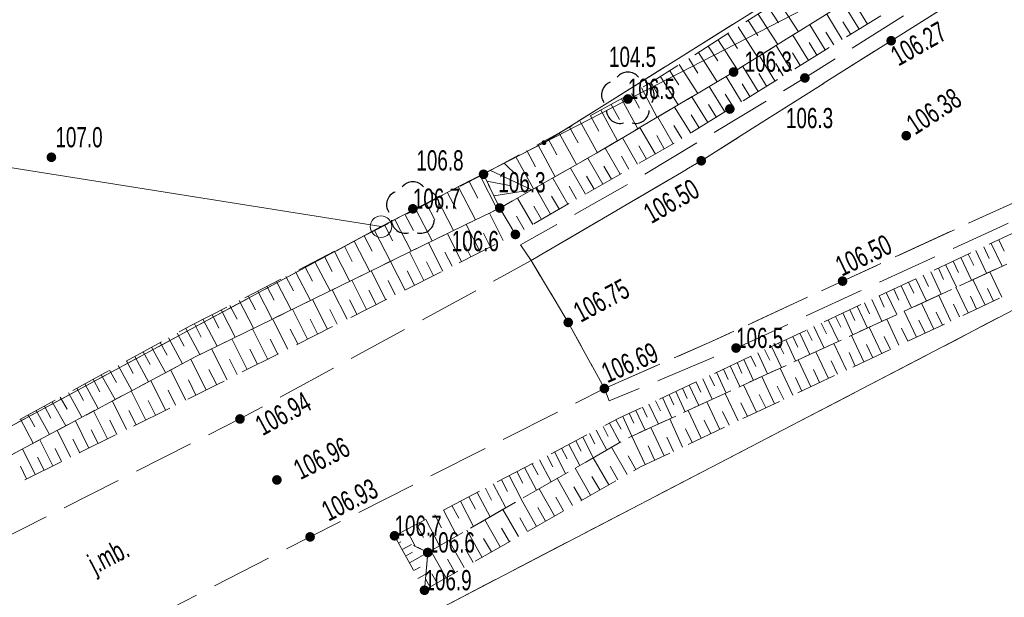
# Model space of a CAD drawing. Header units: inches. Extents: x 6497603 to 6502483, y 5925790 to 5934357.
# Tile 93 of 256: x 6500966 to 6501002, y 5926060 to 5926081. Entities that reach past the tile are written whole.
import ezdxf

# ---------------------------------------------------------------- set-up
doc = ezdxf.new("R2010")
doc.units = ezdxf.units.IN
doc.header["$MEASUREMENT"] = 0
for name, pattern in [('1.5_0.75', [2.25, 1.5, -0.75]), ('2.25_0.75', [3, 2.25, -0.75]), ('219-1000', [0, 0]), ('egkk-1000', [3, 2.25, -0.75]), ('egug-1000', [1.5, 0.75, -0.75])]:
    doc.linetypes.add(name, pattern=pattern)
for name, color, linetype in [('000 Inne (niezydentyfikowane)', 7, 'Continuous'), ('202-punkt graniczny', 7, 'Continuous'), ('203-punkt graniczny', 7, 'Continuous'), ('217-kontur klasyfikacyjny', 7, 'Continuous'), ('218-kontur użytku gruntowego', 7, 'Continuous'), ('219-działka ewidencyjna', 7, 'Continuous'), ('drzewo liściaste', 7, 'Continuous'), ('jezdnia', 7, 'Continuous'), ('jezdnia-Atr17', 7, 'Continuous'), ('obszar utwardzony', 7, 'Continuous'), ('pikieta naturalna', 7, 'Continuous'), ('pikieta naturalna-Atr2', 7, 'Continuous'), ('pikieta sztuczna', 7, 'Continuous'), ('pikieta sztuczna-Atr2', 7, 'Continuous'), ('skarpa nieumocniona', 7, 'Continuous')]:
    doc.layers.add(name, color=color, linetype=linetype)
doc.styles.get("Standard").update_dxf_attribs({"font": 'arial.ttf'})

# ---------------------------------------------------------------- blocks, each defined once
blk = doc.blocks.new('202')
at = {"color": 0, "linetype": 'Continuous', "lineweight": 0}
blk.add_circle((0, 0), 0.4, dxfattribs=at)
blk = doc.blocks.new('203')
at = {"linetype": 'Continuous', "lineweight": 0}
h = blk.add_hatch(color=0, dxfattribs=at)
edge = h.paths.add_edge_path()
edge.add_arc((0, 0), 0.09, 0, 360)
blk = doc.blocks.new('PW01')
at = {"linetype": 'Continuous', "lineweight": 13}
h = blk.add_hatch(color=0, dxfattribs=at)
edge = h.paths.add_edge_path()
edge.add_arc((0, 0), 0.18, 0, 360)
blk = doc.blocks.new('OP021')
at = {"linetype": 'Continuous', "lineweight": 13}
h = blk.add_hatch(color=0, dxfattribs=at)
edge = h.paths.add_edge_path()
edge.add_arc((0, 0), 0.1, 0, 360)
at = {"color": 0, "linetype": 'Continuous', "lineweight": -3}
for centre, start, end in [((0, 0.5), 38.316, 141.684), ((-0.476, 0.154), 110.388, 213.756), ((0.476, 0.154), 326.244, 69.612), ((-0.294, -0.404), 182.272, 285.64), ((0.294, -0.404), 254.36, 357.728), ((0.294, -0.404), 254.36, 357.728)]:
    blk.add_arc(centre, 0.5, start, end, dxfattribs=at)

msp = doc.modelspace()

# ---------------------------------------------------------------- linework, layer by layer
at = {"layer": '000 Inne (niezydentyfikowane)', "color": 7, "linetype": 'Continuous', "lineweight": 18, "flags": 128}
for points in [[(6500993.68, 5926082.16), (6500994.41, 5926081.02)], [(6500996.66, 5926081.12), (6500996.08, 5926082.06)], [(6500992.92, 5926081.68), (6500993.65, 5926080.55)], [(6500993.3, 5926081.92), (6500993.67, 5926081.35)], [(6500996.04, 5926080.73), (6500995.46, 5926081.67)], [(6500996.97, 5926081.31), (6500996.68, 5926081.78)], [(6500992.55, 5926081.44), (6500992.91, 5926080.88)], [(6500995.41, 5926080.35), (6500994.83, 5926081.28)], [(6500996.35, 5926080.92), (6500996.06, 5926081.39)], [(6500991.8, 5926080.96), (6500992.16, 5926080.4)], [(6500992.18, 5926081.2), (6500992.89, 5926080.08)], [(6500994.79, 5926079.96), (6500994.21, 5926080.9)], [(6500995.72, 5926080.54), (6500995.43, 5926081.01)], [(6500991.43, 5926080.73), (6500992.15, 5926079.61)], [(6500994.16, 5926079.58), (6500993.59, 5926080.51)], [(6500995.1, 5926080.15), (6500994.81, 5926080.62)], [(6500990.71, 5926080.26), (6500991.4, 5926079.17)], [(6500991.07, 5926080.49), (6500991.42, 5926079.94)], [(6500994.48, 5926079.77), (6500994.19, 5926080.24)], [(6500989.99, 5926079.81), (6500990.68, 5926078.74)], [(6500990.35, 5926080.03), (6500990.69, 5926079.49)], [(6500993.54, 5926079.2), (6500992.97, 5926080.13)], [(6500993.85, 5926079.39), (6500993.57, 5926079.85)], [(6500989.64, 5926079.58), (6500989.98, 5926079.05)], [(6500992.92, 5926078.81), (6500992.35, 5926079.74)], [(6500993.23, 5926079), (6500992.95, 5926079.47)], [(6500988.95, 5926079.14), (6500989.25, 5926078.6)], [(6500989.3, 5926079.36), (6500989.96, 5926078.32)], [(6500992.3, 5926078.43), (6500991.73, 5926079.36)], [(6500992.61, 5926078.62), (6500992.33, 5926079.09)], [(6500988.22, 5926078.74), (6500988.52, 5926078.19)], [(6500988.59, 5926078.94), (6500989.18, 5926077.85)], [(6500991.68, 5926078.05), (6500991.1, 5926078.99)], [(6500991.99, 5926078.24), (6500991.7, 5926078.71)], [(6500987.47, 5926078.33), (6500987.78, 5926077.77)], [(6500987.85, 5926078.54), (6500988.46, 5926077.42)], [(6500991.05, 5926077.66), (6500990.46, 5926078.61)], [(6500991.37, 5926077.85), (6500991.08, 5926078.33)], [(6500987.09, 5926078.12), (6500987.71, 5926076.98)], [(6500990.42, 5926077.27), (6500989.82, 5926078.23)], [(6500986.32, 5926077.7), (6500986.96, 5926076.54)], [(6500986.71, 5926077.91), (6500987.02, 5926077.34)], [(6500989.77, 5926076.87), (6500989.2, 5926077.86)], [(6500990.73, 5926077.46), (6500990.44, 5926077.94)], [(6500985.54, 5926077.27), (6500986.18, 5926076.1)], [(6500985.93, 5926077.49), (6500986.25, 5926076.9)], [(6500989.11, 5926076.49), (6500988.54, 5926077.48)], [(6500990.09, 5926077.07), (6500989.79, 5926077.55)], [(6500985.14, 5926077.05), (6500985.46, 5926076.46)], [(6500988.45, 5926076.12), (6500987.89, 5926077.09)], [(6500989.44, 5926076.68), (6500989.16, 5926077.18)], [(6500984.34, 5926076.62), (6500984.67, 5926076.02)], [(6500984.75, 5926076.84), (6500985.39, 5926075.65)], [(6500987.8, 5926075.74), (6500987.25, 5926076.71)], [(6500988.78, 5926076.3), (6500988.5, 5926076.79)], [(6500983.5, 5926076.15), (6500984.01, 5926075.66)], [(6500983.94, 5926076.39), (6500984.59, 5926075.2)], [(6500987.16, 5926075.37), (6500986.61, 5926076.34)], [(6500988.13, 5926075.93), (6500987.85, 5926076.41)], [(6500983, 5926075.88), (6500984.53, 5926075.16)], [(6500986.52, 5926075), (6500985.96, 5926075.97)], [(6500987.48, 5926075.56), (6500987.2, 5926076.04)], [(6500982.21, 5926075.47), (6500982.53, 5926074.86)], [(6500982.62, 5926075.68), (6500983.25, 5926074.45)], [(6500982.86, 5926075.49), (6500983.7, 5926075.33)], [(6500985.87, 5926074.63), (6500985.31, 5926075.6)], [(6500986.84, 5926075.19), (6500986.56, 5926075.67)], [(6500981.41, 5926075.05), (6500981.72, 5926074.45)], [(6500981.81, 5926075.26), (6500982.44, 5926074.05)], [(6500983.12, 5926074.94), (6500984.53, 5926075.16)], [(6500985.22, 5926074.26), (6500984.66, 5926075.24)], [(6500986.19, 5926074.82), (6500985.91, 5926075.3)], [(6500981.01, 5926074.85), (6500981.63, 5926073.65)], [(6500984.57, 5926073.88), (6500984, 5926074.86)], [(6500985.55, 5926074.44), (6500985.26, 5926074.93)], [(6500980.23, 5926074.44), (6500980.84, 5926073.27)], [(6500980.62, 5926074.64), (6500980.93, 5926074.05)], [(6500983.47, 5926073.29), (6500982.96, 5926074.3)], [(6500984.89, 5926074.07), (6500984.61, 5926074.56)], [(6500979.46, 5926074.04), (6500980.06, 5926072.89)], [(6500979.84, 5926074.24), (6500980.14, 5926073.66)], [(6500984.24, 5926073.69), (6500983.96, 5926074.19)], [(6500978.7, 5926073.65), (6500979.29, 5926072.51)], [(6500979.08, 5926073.85), (6500979.37, 5926073.27)], [(6500982.62, 5926072.86), (6500982.1, 5926073.88)], [(6500977.95, 5926073.26), (6500978.53, 5926072.14)], [(6500978.32, 5926073.46), (6500978.61, 5926072.89)], [(6500981.92, 5926072.5), (6500981.4, 5926073.54)], [(6500983, 5926073.04), (6500982.74, 5926073.56)], [(6501001.84, 5926073.31), (6501002.04, 5926072.89)], [(6500977.21, 5926072.88), (6500977.78, 5926071.77)], [(6500977.58, 5926073.07), (6500977.87, 5926072.51)], [(6500980.53, 5926071.8), (6500980, 5926072.86)], [(6500981.23, 5926072.15), (6500980.7, 5926073.2)], [(6500981.58, 5926072.33), (6500981.31, 5926072.85)], [(6500982.27, 5926072.68), (6500982.01, 5926073.2)], [(6501000.99, 5926072.92), (6501001.39, 5926072.07)], [(6501001.28, 5926073.05), (6501001.48, 5926072.62)], [(6501001.56, 5926073.18), (6501001.96, 5926072.33)], [(6500976.48, 5926072.5), (6500977.05, 5926071.42)], [(6500976.84, 5926072.69), (6500977.13, 5926072.14)], [(6500979.83, 5926071.45), (6500979.29, 5926072.51)], [(6500980.88, 5926071.98), (6500980.62, 5926072.5)], [(6501000.15, 5926072.52), (6501000.35, 5926072.1)], [(6501000.43, 5926072.65), (6501000.83, 5926071.81)], [(6501000.71, 5926072.78), (6501000.91, 5926072.36)], [(6500975.77, 5926072.13), (6500976.32, 5926071.06)], [(6500976.12, 5926072.32), (6500976.4, 5926071.78)], [(6500979.12, 5926071.09), (6500978.58, 5926072.16)], [(6500980.18, 5926071.63), (6500979.91, 5926072.16)], [(6500999.32, 5926072.13), (6500999.71, 5926071.3)], [(6500999.6, 5926072.26), (6500999.79, 5926071.84)], [(6500999.87, 5926072.39), (6501000.27, 5926071.55)], [(6501001.95, 5926071.19), (6501001.51, 5926072.12)], [(6500975.06, 5926071.77), (6500975.61, 5926070.71)], [(6500975.41, 5926071.95), (6500975.69, 5926071.42)], [(6500978.4, 5926070.73), (6500977.86, 5926071.81)], [(6500979.47, 5926071.27), (6500979.2, 5926071.8)], [(6500998.77, 5926071.87), (6500999.16, 5926071.04)], [(6500999.04, 5926072), (6500999.24, 5926071.58)], [(6501001.33, 5926070.89), (6501000.88, 5926071.84)], [(6500974.37, 5926071.41), (6500974.9, 5926070.37)], [(6500974.71, 5926071.59), (6500974.98, 5926071.07)], [(6500977.68, 5926070.37), (6500977.13, 5926071.46)], [(6500978.76, 5926070.91), (6500978.49, 5926071.45)], [(6500997.95, 5926071.48), (6500998.14, 5926071.07)], [(6500998.22, 5926071.61), (6500998.61, 5926070.79)], [(6500998.49, 5926071.74), (6500998.69, 5926071.33)], [(6501000.7, 5926070.6), (6501000.25, 5926071.55)], [(6501001.64, 5926071.04), (6501001.42, 5926071.51)], [(6500973.68, 5926071.06), (6500974.21, 5926070.03)], [(6500974.02, 5926071.23), (6500974.29, 5926070.72)], [(6500976.95, 5926070), (6500976.4, 5926071.1)], [(6500978.04, 5926070.55), (6500977.77, 5926071.09)], [(6500997.13, 5926071.1), (6500997.51, 5926070.29)], [(6500997.4, 5926071.23), (6500997.59, 5926070.82)], [(6500997.67, 5926071.36), (6500998.06, 5926070.54)], [(6501000.06, 5926070.3), (6500999.62, 5926071.25)], [(6501001.01, 5926070.74), (6501000.79, 5926071.22)], [(6500973.01, 5926070.71), (6500973.53, 5926069.7)], [(6500973.34, 5926070.88), (6500973.61, 5926070.37)], [(6500976.22, 5926069.63), (6500975.66, 5926070.74)], [(6500977.32, 5926070.18), (6500977.04, 5926070.73)], [(6500996.32, 5926070.72), (6500996.51, 5926070.32)], [(6500996.59, 5926070.85), (6500996.97, 5926070.04)], [(6500996.86, 5926070.97), (6500997.05, 5926070.57)], [(6500998.79, 5926069.7), (6500998.33, 5926070.67)], [(6500999.43, 5926070), (6500998.98, 5926070.96)], [(6501000.38, 5926070.45), (6501000.16, 5926070.92)], [(6500972.34, 5926070.37), (6500972.86, 5926069.37)], [(6500972.68, 5926070.54), (6500972.93, 5926070.04)], [(6500975.48, 5926069.26), (6500974.92, 5926070.38)], [(6500976.59, 5926069.82), (6500976.31, 5926070.37)], [(6500995.52, 5926070.35), (6500995.9, 5926069.55)], [(6500995.79, 5926070.47), (6500995.98, 5926070.07)], [(6500996.06, 5926070.6), (6500996.43, 5926069.79)], [(6500998.14, 5926069.4), (6500997.69, 5926070.37)], [(6500999.11, 5926069.85), (6500998.88, 5926070.33)], [(6500999.75, 5926070.15), (6500999.52, 5926070.63)], [(6500971.7, 5926070.02), (6500972.22, 5926069.06)], [(6500972.02, 5926070.2), (6500972.27, 5926069.7)], [(6500974.74, 5926068.88), (6500974.17, 5926070.01)], [(6500975.85, 5926069.45), (6500975.57, 5926070)], [(6500994.73, 5926069.97), (6500994.92, 5926069.58)], [(6500994.99, 5926070.1), (6500995.37, 5926069.3)], [(6500995.26, 5926070.22), (6500995.45, 5926069.82)], [(6500997.5, 5926069.09), (6500997.04, 5926070.07)], [(6500998.47, 5926069.55), (6500998.24, 5926070.03)], [(6500971.06, 5926069.68), (6500971.58, 5926068.72)], [(6500971.38, 5926069.85), (6500971.64, 5926069.37)], [(6500973.98, 5926068.51), (6500973.41, 5926069.64)], [(6500975.11, 5926069.07), (6500974.83, 5926069.63)], [(6500993.94, 5926069.6), (6500994.31, 5926068.82)], [(6500994.21, 5926069.73), (6500994.39, 5926069.33)], [(6500994.47, 5926069.85), (6500994.84, 5926069.06)], [(6500996.84, 5926068.79), (6500996.38, 5926069.77)], [(6500997.82, 5926069.25), (6500997.59, 5926069.73)], [(6500970.43, 5926069.33), (6500970.95, 5926068.39)], [(6500970.75, 5926069.5), (6500971.01, 5926069.03)], [(6500973.23, 5926068.12), (6500972.65, 5926069.27)], [(6500974.36, 5926068.7), (6500974.08, 5926069.26)], [(6500993.16, 5926069.24), (6500993.35, 5926068.85)], [(6500993.42, 5926069.36), (6500993.79, 5926068.58)], [(6500993.68, 5926069.48), (6500993.87, 5926069.09)], [(6500996.19, 5926068.48), (6500995.73, 5926069.47)], [(6500997.17, 5926068.94), (6500996.94, 5926069.43)], [(6500969.81, 5926068.99), (6500970.32, 5926068.05)], [(6500970.12, 5926069.16), (6500970.38, 5926068.69)], [(6500972.46, 5926067.74), (6500971.89, 5926068.89)], [(6500973.61, 5926068.32), (6500973.32, 5926068.89)], [(6500992.39, 5926068.88), (6500992.75, 5926068.1)], [(6500992.65, 5926069), (6500992.83, 5926068.61)], [(6500992.91, 5926069.12), (6500993.27, 5926068.34)], [(6500994.87, 5926067.86), (6500994.4, 5926068.86)], [(6500995.53, 5926068.17), (6500995.06, 5926069.16)], [(6500996.52, 5926068.63), (6500996.29, 5926069.13)], [(6500968.88, 5926068.48), (6500969.13, 5926068.02)], [(6500969.19, 5926068.65), (6500969.7, 5926067.72)], [(6500969.5, 5926068.82), (6500969.75, 5926068.35)], [(6500971.7, 5926067.37), (6500971.14, 5926068.49)], [(6500972.85, 5926067.93), (6500972.56, 5926068.51)], [(6500991.63, 5926068.52), (6500991.81, 5926068.13)], [(6500991.88, 5926068.64), (6500992.24, 5926067.87)], [(6500992.14, 5926068.76), (6500992.32, 5926068.37)], [(6500994.2, 5926067.55), (6500993.73, 5926068.55)], [(6500995.2, 5926068.02), (6500994.97, 5926068.51)], [(6500995.86, 5926068.33), (6500995.63, 5926068.82)], [(6500968.27, 5926068.14), (6500968.52, 5926067.68)], [(6500968.57, 5926068.31), (6500969.08, 5926067.39)], [(6500970.95, 5926067), (6500970.41, 5926068.1)], [(6500972.08, 5926067.55), (6500971.8, 5926068.12)], [(6500990.87, 5926068.16), (6500991.22, 5926067.4)], [(6500991.12, 5926068.28), (6500991.3, 5926067.9)], [(6500991.37, 5926068.4), (6500991.73, 5926067.63)], [(6500993.53, 5926067.23), (6500993.06, 5926068.24)], [(6500994.54, 5926067.7), (6500994.3, 5926068.21)], [(6500967.66, 5926067.81), (6500967.91, 5926067.35)], [(6500967.96, 5926067.97), (6500968.46, 5926067.06)], [(6500971.32, 5926067.18), (6500971.05, 5926067.74)], [(6500990.11, 5926067.81), (6500990.29, 5926067.43)], [(6500990.36, 5926067.92), (6500990.72, 5926067.17)], [(6500990.62, 5926068.04), (6500990.79, 5926067.66)], [(6500992.86, 5926066.92), (6500992.38, 5926067.93)], [(6500993.87, 5926067.39), (6500993.63, 5926067.89)], [(6500967.05, 5926067.48), (6500967.3, 5926067.03)], [(6500967.36, 5926067.64), (6500967.85, 5926066.74)], [(6500970.22, 5926066.63), (6500969.68, 5926067.71)], [(6500989.37, 5926067.46), (6500989.72, 5926066.71)], [(6500989.62, 5926067.57), (6500989.79, 5926067.2)], [(6500989.87, 5926067.69), (6500990.22, 5926066.94)], [(6500992.18, 5926066.6), (6500991.7, 5926067.62)], [(6500993.2, 5926067.08), (6500992.96, 5926067.58)], [(6500966.46, 5926067.15), (6500966.7, 5926066.7)], [(6500966.75, 5926067.31), (6500967.25, 5926066.41)], [(6500969.5, 5926066.28), (6500968.98, 5926067.33)], [(6500970.58, 5926066.81), (6500970.31, 5926067.36)], [(6500988.63, 5926067.11), (6500988.8, 5926066.74)], [(6500988.87, 5926067.22), (6500989.22, 5926066.48)], [(6500989.12, 5926067.34), (6500989.3, 5926066.97)], [(6500991.5, 5926066.28), (6500991.02, 5926067.31)], [(6500992.52, 5926066.76), (6500992.28, 5926067.27)], [(6500965.57, 5926066.66), (6500966.05, 5926065.77)], [(6500965.86, 5926066.82), (6500966.11, 5926066.38)], [(6500966.16, 5926066.99), (6500966.65, 5926066.09)], [(6500968.8, 5926065.93), (6500968.28, 5926066.97)], [(6500969.86, 5926066.45), (6500969.59, 5926066.99)], [(6500987.65, 5926066.64), (6500987.84, 5926066.29)], [(6500987.9, 5926066.76), (6500988.24, 5926066.03)], [(6500988.14, 5926066.88), (6500988.31, 5926066.51)], [(6500988.38, 5926066.99), (6500988.73, 5926066.26)], [(6500990.12, 5926065.63), (6500989.64, 5926066.67)], [(6500990.81, 5926065.96), (6500990.33, 5926066.99)], [(6500991.84, 5926066.44), (6500991.6, 5926066.95)], [(6500968.11, 5926065.59), (6500967.61, 5926066.6)], [(6500968.45, 5926065.76), (6500968.2, 5926066.27)], [(6500969.15, 5926066.1), (6500968.89, 5926066.63)], [(6500987.17, 5926066.39), (6500987.36, 5926066.02)], [(6500987.41, 5926066.52), (6500987.79, 5926065.8)], [(6500989.43, 5926065.31), (6500988.94, 5926066.35)], [(6500990.47, 5926065.8), (6500990.23, 5926066.31)], [(6500991.16, 5926066.12), (6500990.92, 5926066.63)], [(6500967.43, 5926065.25), (6500966.94, 5926066.25)], [(6500967.77, 5926065.42), (6500967.52, 5926065.92)], [(6500986.42, 5926066), (6500986.81, 5926065.24)], [(6500986.67, 5926066.13), (6500986.87, 5926065.75)], [(6500986.92, 5926066.26), (6500987.31, 5926065.52)], [(6500988.73, 5926064.98), (6500988.24, 5926066.03)], [(6500989.78, 5926065.47), (6500989.53, 5926065.99)], [(6500966.12, 5926064.61), (6500965.65, 5926065.56)], [(6500966.77, 5926064.93), (6500966.29, 5926065.9)], [(6500967.1, 5926065.09), (6500966.86, 5926065.58)], [(6500985.63, 5926065.59), (6500985.84, 5926065.19)], [(6500985.9, 5926065.72), (6500986.31, 5926064.95)], [(6500986.16, 5926065.86), (6500986.36, 5926065.48)], [(6500988.06, 5926064.61), (6500987.48, 5926065.62)], [(6500989.08, 5926065.15), (6500988.84, 5926065.67)], [(6500966.45, 5926064.77), (6500966.21, 5926065.25)], [(6500985.1, 5926065.3), (6500985.31, 5926064.9)], [(6500985.37, 5926065.45), (6500985.78, 5926064.65)], [(6500987.39, 5926064.23), (6500986.81, 5926065.23)], [(6500988.39, 5926064.8), (6500988.1, 5926065.31)], [(6500965.8, 5926064.45), (6500965.57, 5926064.92)], [(6500984.26, 5926064.87), (6500984.7, 5926064.03)], [(6500984.54, 5926065.01), (6500984.76, 5926064.6)], [(6500984.82, 5926065.16), (6500985.25, 5926064.34)], [(6500986.71, 5926063.84), (6500986.14, 5926064.85)], [(6500987.72, 5926064.42), (6500987.43, 5926064.92)], [(6500983.69, 5926064.57), (6500984.14, 5926063.71)], [(6500983.98, 5926064.72), (6500984.2, 5926064.29)], [(6500986.04, 5926063.46), (6500985.47, 5926064.47)], [(6500987.05, 5926064.04), (6500986.76, 5926064.54)], [(6500982.81, 5926064.1), (6500983.04, 5926063.66)], [(6500983.1, 5926064.26), (6500983.57, 5926063.38)], [(6500983.4, 5926064.41), (6500983.63, 5926063.98)], [(6500985.37, 5926063.08), (6500984.8, 5926064.08)], [(6500986.38, 5926063.65), (6500986.09, 5926064.15)], [(6500982.2, 5926063.78), (6500982.44, 5926063.33)], [(6500982.5, 5926063.94), (6500982.98, 5926063.04)], [(6500985.71, 5926063.27), (6500985.42, 5926063.77)], [(6500981.57, 5926063.46), (6500981.82, 5926062.99)], [(6500981.89, 5926063.62), (6500982.37, 5926062.69)], [(6500984.7, 5926062.69), (6500984.13, 5926063.7)], [(6500985.04, 5926062.88), (6500984.75, 5926063.39)], [(6500980.93, 5926063.12), (6500981.18, 5926062.64)], [(6500981.25, 5926063.29), (6500981.75, 5926062.34)], [(6500984.03, 5926062.31), (6500983.46, 5926063.31)], [(6500984.37, 5926062.5), (6500984.08, 5926063)], [(6500980.26, 5926062.77), (6500980.52, 5926062.28)], [(6500980.6, 5926062.95), (6500981.11, 5926061.97)], [(6500983.36, 5926061.93), (6500982.79, 5926062.93)], [(6500983.7, 5926062.12), (6500983.41, 5926062.62)], [(6500979.45, 5926062.32), (6500979.47, 5926062.33)], [(6500979.88, 5926062.57), (6500980.21, 5926061.95)], [(6500982.69, 5926061.54), (6500982.12, 5926062.55)], [(6500979.59, 5926062.07), (6500979.68, 5926062.12)], [(6500979.72, 5926061.83), (6500980.07, 5926062.02)], [(6500982.02, 5926061.16), (6500981.45, 5926062.17)], [(6500983.03, 5926061.74), (6500982.74, 5926062.24)], [(6500979.85, 5926061.59), (6500980.11, 5926061.73)], [(6500979.99, 5926061.34), (6500980.67, 5926061.72)], [(6500981.35, 5926060.78), (6500980.78, 5926061.78)], [(6500982.36, 5926061.35), (6500982.07, 5926061.85)], [(6500980.15, 5926061.05), (6500980.39, 5926061.18)], [(6500981.69, 5926060.97), (6500981.4, 5926061.47)], [(6500980.31, 5926060.76), (6500980.6, 5926060.92)], [(6500981.02, 5926060.59), (6500980.82, 5926060.93)], [(6500980.76, 5926060.44), (6500980.59, 5926060.75)]]:
    msp.add_lwpolyline(points, dxfattribs=at)
at = {"layer": '217-kontur klasyfikacyjny', "color": 3, "linetype": 'egkk-1000', "lineweight": 18, "flags": 128}
for points in [[(6500984.98, 5926076.91), (6501008.36, 5926091.56)], [(6500978.94, 5926073.8), (6500984.98, 5926076.91)], [(6501009.79, 5926074.57), (6500967.56, 5926052.58)], [(6500876.95, 5926018.79), (6500978.94, 5926073.8)]]:
    msp.add_lwpolyline(points, dxfattribs=at)
at = {"layer": '218-kontur użytku gruntowego', "color": 3, "linetype": 'egug-1000', "lineweight": 18, "flags": 128}
for points in [[(6500984.98, 5926076.91), (6501008.36, 5926091.56)], [(6500978.94, 5926073.8), (6500984.98, 5926076.91)], [(6501009.79, 5926074.57), (6500967.56, 5926052.58)], [(6500876.95, 5926018.79), (6500978.94, 5926073.8)]]:
    msp.add_lwpolyline(points, dxfattribs=at)
at = {"layer": '219-działka ewidencyjna', "color": 3, "linetype": '219-1000', "lineweight": 18, "flags": 128}
for points in [[(6500984.98, 5926076.91), (6501062.46, 5926116.8)], [(6500770.33, 5926106.97), (6500978.94, 5926073.8)], [(6500984.98, 5926076.91), (6501008.36, 5926091.56)], [(6500978.94, 5926073.8), (6500984.98, 5926076.91)], [(6501009.79, 5926074.57), (6500967.56, 5926052.58)], [(6500876.95, 5926018.79), (6500978.94, 5926073.8)]]:
    msp.add_lwpolyline(points, dxfattribs=at)
at = {"layer": 'jezdnia', "color": 7, "linetype": '2.25_0.75', "lineweight": 18, "flags": 128}
for points in [[(6500967.52, 5926475.78), (6500970.47, 5926475.3), (6500970.34, 5926474.17), (6500969.68, 5926470.3), (6500969.49, 5926469.27), (6500968.64, 5926464.1), (6500968.02, 5926460.39), (6500966.41, 5926450.57), (6500964.71, 5926440.65), (6500963.12, 5926430.78), (6500961.32, 5926419.97), (6500959.67, 5926410.08), (6500959.52, 5926409.05), (6500958.4, 5926402.16), (6500958.2, 5926401.16), (6500956.52, 5926390.93), (6500955.92, 5926387.39), (6500955.8, 5926386.37), (6500953.89, 5926374.55), (6500953.73, 5926373.46), (6500953.44, 5926371.55), (6500953.08, 5926369.21), (6500952.69, 5926366.58), (6500952.26, 5926363.66), (6500951.98, 5926361.63), (6500951.62, 5926358.68), (6500951.27, 5926355.63), (6500950.83, 5926351.7), (6500950.56, 5926348.7), (6500950.2, 5926344.71), (6500949.87, 5926340.76), (6500949.76, 5926338.7), (6500949.68, 5926335.75), (6500949.64, 5926334.74), (6500949.52, 5926328.23), (6500949.49, 5926327.2), (6500949.48, 5926325.22), (6500949.47, 5926322.2), (6500949.55, 5926319.76), (6500949.66, 5926317.23), (6500949.84, 5926313.23), (6500950.01, 5926310.21), (6500950.17, 5926308.21), (6500950.43, 5926305.18), (6500950.74, 5926302.26), (6500951.06, 5926299.26), (6500951.49, 5926295.58), (6500952.08, 5926290.33), (6500952.73, 5926285.4), (6500953.13, 5926282.44), (6500953.57, 5926279.4), (6500954.04, 5926276.46), (6500954.41, 5926274.33), (6500954.74, 5926272.49), (6500955.37, 5926269.55), (6500956.06, 5926266.66), (6500956.52, 5926264.7), (6500957.04, 5926262.72), (6500957.79, 5926259.85), (6500958.59, 5926257.01), (6500959.46, 5926254.06), (6500960.33, 5926251.13), (6500961.47, 5926247.41), (6500962.32, 5926244.49), (6500963.34, 5926241.33), (6500964.48, 5926237.89), (6500965.5, 5926234.96), (6500966.14, 5926233.14), (6500966.53, 5926232.14), (6500968.88, 5926225.61), (6500969.29, 5926224.6), (6500970.02, 5926222.74), (6500970.38, 5926221.87), (6500971.84, 5926218.15), (6500972.99, 5926215.36), (6500974.13, 5926212.6), (6500975.34, 5926209.86), (6500976.57, 5926207.09), (6500977.79, 5926204.36), (6500979.13, 5926201.69), (6500980.03, 5926199.93), (6500981.16, 5926197.8), (6500982.17, 5926195.97), (6500982.82, 5926194.92), (6500983.5, 5926193.77), (6500984.62, 5926192.1), (6500985.77, 5926190.49), (6500986.98, 5926188.92), (6500988.2, 5926187.36), (6500989.17, 5926186.2), (6500990.87, 5926184.3), (6500992.5, 5926182.51), (6500994.27, 5926180.73), (6500995.76, 5926179.32), (6500997.26, 5926177.93), (6500997.98, 5926177.32), (6500999.49, 5926176), (6501001.04, 5926174.69), (6501002.64, 5926173.48), (6501003.77, 5926172.66), (6501005.08, 5926171.78), (6501006.76, 5926170.76), (6501009.35, 5926169.19), (6501011.02, 5926168.15), (6501012.75, 5926167), (6501015.2, 5926165.27), (6501017.63, 5926163.53), (6501019.23, 5926162.32), (6501020.36, 5926161.31), (6501021.45, 5926160.26), (6501022.54, 5926159.21), (6501023.77, 5926157.9), (6501024.43, 5926157.12), (6501025.28, 5926156.11), (6501026.36, 5926154.87), (6501027.57, 5926153.3), (6501028.15, 5926152.45), (6501028.65, 5926151.68), (6501029.28, 5926150.71), (6501030.17, 5926149.6), (6501030.99, 5926148.6), (6501031.86, 5926147.75), (6501032.71, 5926147), (6501033.36, 5926146.49), (6501034.56, 5926145.76), (6501035.84, 5926145.14), (6501037.14, 5926144.59), (6501038.54, 5926143.97), (6501039.7, 5926143.38), (6501041.25, 5926142.34), (6501042.55, 5926141.23), (6501043.36, 5926140.29), (6501044.15, 5926139.04), (6501044.95, 5926137.68), (6501045.97, 5926135.97), (6501046.76, 5926134.83), (6501047.06, 5926134.43), (6501047.46, 5926133.9), (6501048.29, 5926133.07), (6501049.15, 5926132.29), (6501050.1, 5926131.67), (6501051.14, 5926131.14), (6501052.32, 5926130.71), (6501053.32, 5926130.44), (6501054.33, 5926130.26), (6501054.81, 5926130.11), (6501059.21, 5926129.52), (6501060.24, 5926129.37), (6501062.18, 5926128.95), (6501065.52, 5926128.17), (6501067.51, 5926127.68), (6501067.94, 5926127.56), (6501072.36, 5926126.36), (6501076.16, 5926125.39), (6501077, 5926125.24), (6501079.93, 5926124.73), (6501091.81, 5926122.96), (6501106.86, 5926120.63), (6501107.86, 5926120.45), (6501114.26, 5926119.46), (6501115.28, 5926119.31), (6501129.17, 5926117.14), (6501141.73, 5926115.29), (6501155.8, 5926113.1), (6501156.84, 5926112.94), (6501163.71, 5926111.96), (6501164.73, 5926111.81), (6501169.7, 5926111.07), (6501186.02, 5926108.73), (6501187.04, 5926108.57), (6501197.9, 5926107.02), (6501198.93, 5926106.86), (6501209.44, 5926105.01), (6501213.12, 5926104.73), (6501214.13, 5926104.59), (6501218.06, 5926103.95), (6501219.09, 5926103.82), (6501225, 5926102.98), (6501226.03, 5926103), (6501226.9, 5926103.16), (6501227.59, 5926103.32), (6501228.34, 5926103.71), (6501228.93, 5926104.14), (6501229.4, 5926105.03), (6501229.75, 5926106.03), (6501230.03, 5926107.51), (6501230.13, 5926108.51), (6501230.41, 5926111.43), (6501235.51, 5926111.16), (6501235.42, 5926108.23), (6501235.48, 5926107.23), (6501235.64, 5926106.46), (6501236.12, 5926105.41), (6501236.84, 5926104.54), (6501237.77, 5926103.89), (6501238.91, 5926103.49), (6501240.04, 5926103.43), (6501241.16, 5926103.54), (6501242.17, 5926103.85), (6501243.16, 5926104.12), (6501253.15, 5926106.97), (6501253.23, 5926106.89), (6501254.28, 5926103.94), (6501255.15, 5926100.97), (6501254.99, 5926100.67), (6501253.62, 5926100.28), (6501252.65, 5926100), (6501249.77, 5926099.21), (6501248.73, 5926098.94), (6501244.96, 5926097.81), (6501243.92, 5926097.57), (6501242.05, 5926097.03), (6501240.92, 5926096.64), (6501239.24, 5926095.9), (6501238.04, 5926095.27), (6501237.2, 5926094.68), (6501236.35, 5926093.84), (6501235.38, 5926092.95), (6501234.5, 5926091.83), (6501233.74, 5926090.74), (6501233.24, 5926089.73), (6501232.77, 5926088.7), (6501232.51, 5926087.65), (6501232.15, 5926085.66), (6501231.07, 5926079.74), (6501230.21, 5926075.13), (6501227.92, 5926063.04), (6501227.8, 5926062.48), (6501227.76, 5926061.73), (6501227.77, 5926061.08), (6501227.88, 5926060.39), (6501228.08, 5926059.83), (6501228.38, 5926059.33), (6501228.85, 5926058.88), (6501229.59, 5926058.46), (6501230.48, 5926058.18), (6501231.24, 5926057.98), (6501236.18, 5926057.48), (6501247.14, 5926056.54), (6501247.78, 5926056.32), (6501247.32, 5926053.12), (6501247.25, 5926050.18), (6501240.84, 5926050.54), (6501235.01, 5926051.15), (6501232.93, 5926051.11), (6501231.58, 5926051.14), (6501230.74, 5926051.16), (6501229.93, 5926051.11), (6501229.08, 5926050.94), (6501228.33, 5926050.61), (6501227.56, 5926049.99), (6501227.03, 5926049.46), (6501226.57, 5926048.76), (6501226.26, 5926048.04), (6501226.07, 5926047), (6501224.9, 5926038.07), (6501224.76, 5926037.04), (6501223.95, 5926030.65), (6501223.78, 5926029.64), (6501222.8, 5926021.69), (6501222.62, 5926020.67), (6501221.85, 5926014.28), (6501221.72, 5926013.21), (6501220.01, 5926001.35), (6501219.92, 5926000.35), (6501218.92, 5925993.96), (6501218.73, 5925992.94), (6501217.59, 5925985.53), (6501217.19, 5925983.25), (6501216.34, 5925978.62), (6501216.11, 5925977.64), (6501215.34, 5925973.74), (6501215.12, 5925972.71), (6501214.1, 5925967.79), (6501212.17, 5925958.57), (6501211.6, 5925955.9), (6501210.39, 5925950.18), (6501210.15, 5925949.2), (6501208.72, 5925942.4), (6501208.51, 5925941.33), (6501206.97, 5925934), (6501206.1, 5925929.6), (6501205.96, 5925928.62), (6501203.95, 5925916.84), (6501200.99, 5925899.07), (6501197.27, 5925877.8), (6501197.19, 5925877.04), (6501197.19, 5925876.24), (6501197.31, 5925875.07), (6501197.66, 5925873.98), (6501197.97, 5925873.22), (6501198.63, 5925872.3), (6501199.23, 5925871.72), (6501199.74, 5925871.37), (6501200.42, 5925871.01), (6501201.38, 5925870.71), (6501202.44, 5925870.55), (6501201.55, 5925864.88), (6501201.24, 5925864.89), (6501200.2, 5925864.97), (6501198.98, 5925864.81), (6501197.51, 5925864.23), (6501196.67, 5925863.67), (6501195.78, 5925862.79), (6501195.34, 5925862.22), (6501195.05, 5925861.84), (6501194.69, 5925861.34), (6501194.31, 5925860.58), (6501193.88, 5925859.32), (6501193.66, 5925858.13), (6501191.37, 5925844.58), (6501188.63, 5925845.69), (6501186.06, 5925846.29), (6501188.34, 5925859.28), (6501189.55, 5925865.75), (6501190.19, 5925869.41), (6501190.72, 5925872.53), (6501192, 5925879.57), (6501195.3, 5925899.15), (6501198.39, 5925917.25), (6501200.06, 5925927.91), (6501200.49, 5925930.37), (6501201.43, 5925935.3), (6501202.26, 5925939.27), (6501205.89, 5925956.67), (6501206.71, 5925960.26), (6501209.44, 5925973.27), (6501210.33, 5925977.62), (6501211, 5925981.11), (6501211.51, 5925984.07), (6501211.73, 5925985.08), (6501212.62, 5925991.03), (6501213.62, 5925996.92), (6501213.83, 5925997.96), (6501214.76, 5926004.82), (6501214.89, 5926005.86), (6501216.15, 5926014.76), (6501216.28, 5926015.75), (6501217.09, 5926022.16), (6501217.19, 5926023.22), (6501218.27, 5926030.95), (6501221.29, 5926054.94), (6501221.42, 5926055.98), (6501222.24, 5926062.4), (6501222.34, 5926063.44), (6501224.16, 5926076.33), (6501224.9, 5926081.72), (6501225.66, 5926087.21), (6501225.76, 5926088.39), (6501225.79, 5926089.57), (6501225.74, 5926090.79), (6501225.65, 5926091.85), (6501225.41, 5926093.04), (6501225.02, 5926094.16), (6501224.47, 5926095.07), (6501223.68, 5926095.94), (6501222.87, 5926096.5), (6501222, 5926096.87), (6501221.03, 5926097.17), (6501220.05, 5926097.37), (6501218.15, 5926097.65), (6501217.08, 5926097.83), (6501213.18, 5926098.37), (6501212.16, 5926098.52), (6501210.21, 5926098.79), (6501209.19, 5926099), (6501203.73, 5926099.73), (6501202.71, 5926099.87), (6501199.75, 5926100.28), (6501198.75, 5926100.43), (6501192.84, 5926101.32), (6501191.84, 5926101.46), (6501178.52, 5926103.46), (6501168.08, 5926104.92), (6501167.07, 5926105.07), (6501161.11, 5926105.95), (6501160.15, 5926106.11), (6501141.22, 5926108.96), (6501128.91, 5926110.87), (6501107.19, 5926114.24), (6501091.02, 5926116.76), (6501087.03, 5926117.36), (6501085.63, 5926117.57), (6501084.66, 5926117.74), (6501082.7, 5926117.91), (6501080.66, 5926118.01), (6501077.67, 5926118.12), (6501076.66, 5926118.16), (6501075.65, 5926118.1), (6501074.96, 5926118.04), (6501074.24, 5926117.87), (6501073.45, 5926117.58), (6501072.83, 5926117.24), (6501072.24, 5926116.73), (6501071.92, 5926116.36), (6501071.6, 5926115.95), (6501071.13, 5926115.07), (6501070.2, 5926112.15), (6501069.14, 5926109.35), (6501065.67, 5926107.67), (6501060.98, 5926105.37), (6501056.17, 5926102.92), (6501047.77, 5926098.64), (6501039.02, 5926094.25), (6501035.19, 5926092.32), (6501033.38, 5926091.57), (6501031.9, 5926091.17), (6501030.72, 5926091), (6501029.45, 5926090.96), (6501027.96, 5926091.09), (6501026.37, 5926091.21), (6501025.08, 5926091.02), (6501023.8, 5926090.63), (6501022.54, 5926089.24), (6501020.92, 5926087.38), (6501018.93, 5926085.36), (6501016.88, 5926083.52), (6501014.11, 5926081.3), (6501011.15, 5926079.19), (6501008.09, 5926077.35), (6501004.66, 5926075.72), (6501000.14, 5926073.66), (6500996.05, 5926071.78), (6500991.19, 5926069.54), (6500987.22, 5926067.8), (6500985.88, 5926070.25), (6500984.5, 5926072.54), (6500990.81, 5926076.24), (6500997.85, 5926080.69), (6501004.96, 5926085.16), (6501007.77, 5926086.97), (6501009.89, 5926088.54), (6501012.32, 5926090.44), (6501014.72, 5926092.81), (6501016.4, 5926095.01), (6501018.1, 5926097.7), (6501019.49, 5926099.95), (6501021.13, 5926103.12), (6501021.79, 5926104.63), (6501021.73, 5926104.89), (6501022.4, 5926106.7), (6501022.77, 5926107.65), (6501022.96, 5926108.66), (6501023.19, 5926109.6), (6501023.35, 5926110.74), (6501023.42, 5926111.89), (6501023.37, 5926112.99), (6501023.17, 5926114.21), (6501022.81, 5926115.94), (6501022.34, 5926117.28), (6501021.93, 5926118.41), (6501021.38, 5926119.39), (6501020.82, 5926120.06), (6501020.31, 5926120.58), (6501019.37, 5926121.14), (6501018.64, 5926121.59), (6501017.79, 5926122.01), (6501016.87, 5926122.36), (6501016.07, 5926122.61), (6501015.13, 5926122.79), (6501014.32, 5926122.89), (6501013.3, 5926122.96), (6501011.3, 5926123.02), (6501010.28, 5926123.07), (6501008.82, 5926123.15), (6501007.35, 5926123.27), (6501006.78, 5926123.46), (6501004.62, 5926123.76), (6501002.02, 5926124.18), (6501000.54, 5926124.46), (6500997.95, 5926125.21), (6500994.57, 5926126.41), (6500989.34, 5926128.79), (6500983.15, 5926131.79), (6500980.24, 5926133), (6500976.92, 5926134.27), (6500973.27, 5926135.38), (6500969.21, 5926136.46), (6500966.14, 5926137.16), (6500962.38, 5926137.84), (6500956.83, 5926138.72), (6500951.6, 5926139.58), (6500948.09, 5926140.28), (6500941.13, 5926141.59), (6500936.68, 5926142.36), (6500936.26, 5926142.38), (6500936.91, 5926144.94), (6500937.28, 5926147.22), (6500938.48, 5926147.26), (6500944.87, 5926146.1), (6500952.28, 5926144.84), (6500952.45, 5926144.94), (6500957.36, 5926144.12), (6500958.42, 5926144.02), (6500960.33, 5926143.82), (6500961.34, 5926143.73), (6500962.4, 5926143.7), (6500964.35, 5926143.61), (6500966.38, 5926143.52), (6500968.34, 5926143.33), (6500970.37, 5926142.99), (6500972.16, 5926142.64), (6500975.22, 5926141.96), (6500978.14, 5926141.2), (6500980.07, 5926140.59), (6500984.84, 5926139.11), (6500988.6, 5926137.98), (6500991.96, 5926137.02), (6500993.89, 5926136.41), (6500996.3, 5926135.75), (6500998.23, 5926135.25), (6500999.76, 5926134.9), (6501002.22, 5926134.43), (6501003.59, 5926134.13), (6501004.64, 5926133.95), (6501005.57, 5926133.82), (6501006.54, 5926133.72), (6501007.41, 5926133.65), (6501008.58, 5926133.66), (6501009.4, 5926133.71), (6501010.99, 5926133.99), (6501012.51, 5926134.33), (6501013.46, 5926134.67), (6501014.17, 5926134.95), (6501015.06, 5926135.45), (6501015.72, 5926135.84), (6501016.55, 5926136.42), (6501017.28, 5926137.05), (6501017.97, 5926137.76), (6501018.59, 5926138.35), (6501019.09, 5926139.31), (6501019.34, 5926140.2), (6501019.48, 5926141.24), (6501019.5, 5926142.22), (6501019.53, 5926143.17), (6501019.42, 5926144.33), (6501019.23, 5926145.48), (6501018.9, 5926146.66), (6501018.59, 5926147.63), (6501018.18, 5926148.39), (6501017.57, 5926149.31), (6501017.02, 5926149.96), (6501016.24, 5926150.87), (6501015.1, 5926152.17), (6501013.64, 5926153.83), (6501013.57, 5926154), (6501012.46, 5926155.3), (6501009.41, 5926158.38), (6501006.55, 5926161.1), (6501003.79, 5926163.84), (6501000.27, 5926167.22), (6500997.75, 5926169.48), (6500994.93, 5926171.9), (6500993.22, 5926173.37), (6500990.08, 5926176.36), (6500986.16, 5926180.45), (6500984.36, 5926182.53), (6500983.92, 5926182.88), (6500982.09, 5926185.15), (6500980.83, 5926186.8), (6500979.72, 5926188.4), (6500979.64, 5926188.64), (6500977.9, 5926191.3), (6500976.68, 5926193.39), (6500974.4, 5926197.5), (6500971.6, 5926203.33), (6500970.2, 5926206.34), (6500968.02, 5926211.54), (6500966.1, 5926216.13), (6500964.42, 5926220.5), (6500963.39, 5926223.18), (6500962.78, 5926224.79), (6500960.85, 5926229.86), (6500958.92, 5926235.34), (6500957.26, 5926240.34), (6500955.77, 5926245.22), (6500954.5, 5926249.48), (6500953.02, 5926254.47), (6500951.16, 5926261.1), (6500950.63, 5926263.22), (6500949.44, 5926268.23), (6500948.4, 5926273.5), (6500947.44, 5926279.19), (6500946.72, 5926284.52), (6500945.98, 5926290.57), (6500945.39, 5926295.06), (6500944.64, 5926301.22), (6500943.99, 5926308.19), (6500943.71, 5926313.06), (6500943.38, 5926320.02), (6500943.36, 5926324.68), (6500943.39, 5926329.54), (6500943.52, 5926335.16), (6500943.63, 5926336.77), (6500943.87, 5926342.09), (6500944.45, 5926348.6), (6500944.89, 5926353.17), (6500945.31, 5926356.92), (6500946, 5926362.7), (6500946.75, 5926367.77), (6500946.9, 5926369.53), (6500947.97, 5926376.36), (6500948.58, 5926379.99), (6500949.87, 5926387.54), (6500950.36, 5926390.87), (6500950.58, 5926392.97), (6500951.07, 5926399.96), (6500951.2, 5926400.17), (6500951.56, 5926405.22), (6500951.74, 5926408.6), (6500951.86, 5926412.25), (6500952.04, 5926414.31), (6500952.81, 5926417.99), (6500953.87, 5926422.25), (6500955.38, 5926427.84), (6500956.84, 5926433.28), (6500957.79, 5926436.87), (6500958.47, 5926439.89), (6500959.31, 5926444.93), (6500960.75, 5926453.89), (6500962.75, 5926465.71), (6500964.63, 5926476.24)], [(6500932.46, 5926045.64), (6500954.63, 5926056.94), (6500962.67, 5926061.09), (6500973.71, 5926066.67), (6500984.5, 5926072.54), (6500985.88, 5926070.25), (6500987.22, 5926067.8), (6500976.31, 5926062.3), (6500957.01, 5926052.4), (6500935.01, 5926041.24), (6500927.9, 5926037.56), (6500918.12, 5926032.65), (6500911.79, 5926035.13)]]:
    msp.add_lwpolyline(points, close=True, dxfattribs=at)
at = {"layer": 'obszar utwardzony', "color": 7, "linetype": '2.25_0.75', "lineweight": 18, "flags": 128}
for points in [[(6500987.22, 5926067.8), (6500991.19, 5926069.54), (6500996.05, 5926071.78), (6501000.14, 5926073.66), (6501004.66, 5926075.72), (6501008.09, 5926077.35), (6501011.15, 5926079.19), (6501014.11, 5926081.3), (6501016.88, 5926083.52), (6501018.93, 5926085.36), (6501020.92, 5926087.38), (6501022.54, 5926089.24), (6501023.8, 5926090.63), (6501025.08, 5926091.02), (6501026.37, 5926091.21), (6501027.96, 5926091.09), (6501029.45, 5926090.96), (6501030.72, 5926091), (6501031.9, 5926091.17), (6501033.38, 5926091.57), (6501035.19, 5926092.32), (6501039.02, 5926094.25), (6501047.77, 5926098.64), (6501056.17, 5926102.92), (6501060.98, 5926105.37), (6501065.67, 5926107.67), (6501069.14, 5926109.35), (6501069.3, 5926109.34), (6501069.35, 5926108.9), (6501062.17, 5926105.28), (6501056.37, 5926102.31), (6501051.21, 5926099.79), (6501045.9, 5926097.04), (6501040.68, 5926094.49), (6501035.42, 5926091.88), (6501031.21, 5926090.44), (6501026.97, 5926090.53), (6501025.32, 5926090.48), (6501024.09, 5926090.08), (6501020.52, 5926086.12), (6501017.72, 5926083.43), (6501013.26, 5926080), (6501008.79, 5926077.07), (6501001.9, 5926073.79), (6500992.1, 5926069.3), (6500987.4, 5926067.34)], [(6500984.5, 5926072.54), (6500984.11, 5926073.12), (6500987.99, 5926075.31), (6500994.65, 5926079.31), (6501002.53, 5926084.28), (6501007.72, 5926087.56), (6501012.37, 5926091.13), (6501015.11, 5926094.1), (6501017.92, 5926098.37), (6501021.31, 5926105.07), (6501021.73, 5926104.89), (6501021.79, 5926104.63), (6501021.13, 5926103.12), (6501019.49, 5926099.95), (6501018.1, 5926097.7), (6501016.4, 5926095.01), (6501014.72, 5926092.81), (6501012.32, 5926090.44), (6501009.89, 5926088.54), (6501007.77, 5926086.97), (6501004.96, 5926085.16), (6500997.85, 5926080.69), (6500990.81, 5926076.24)]]:
    msp.add_lwpolyline(points, close=True, dxfattribs=at)
at = {"layer": 'skarpa nieumocniona', "color": 7, "linetype": '1.5_0.75', "lineweight": 18, "flags": 128}
for points in [[(6500983.34, 5926074.49), (6500986.93, 5926076.52), (6500992.01, 5926079.53), (6500996.99, 5926082.62), (6501002.52, 5926085.88), (6501007.81, 5926089.4), (6501011.07, 5926092.14), (6501014.09, 5926095.44), (6501016.5, 5926099.38), (6501017.52, 5926103.8), (6501018.05, 5926108.78), (6501018.03, 5926113.31), (6501016.86, 5926116.43), (6501015.17, 5926117.82), (6501012.37, 5926118.66), (6501005.62, 5926119.27), (6501001.97, 5926120.19), (6501002.31, 5926121.08), (6501007.19, 5926120.66), (6501012.95, 5926120.53), (6501016.62, 5926119.5), (6501017.85, 5926118.43), (6501019.41, 5926115.96), (6501020.33, 5926111.25), (6501019.15, 5926105.19), (6501018.25, 5926100.32), (6501016.06, 5926096.19), (6501013.21, 5926092.4), (6501009.82, 5926089.59), (6501005.99, 5926086.89), (6500997.59, 5926081.69), (6500989.82, 5926076.9), (6500983.92, 5926073.51)], [(6500983.34, 5926074.49), (6500986.93, 5926076.52), (6500992.01, 5926079.53), (6500996.99, 5926082.62), (6501002.52, 5926085.88), (6501007.81, 5926089.4), (6501011.07, 5926092.14), (6501014.09, 5926095.44), (6501016.5, 5926099.38), (6501017.52, 5926103.8), (6501018.05, 5926108.78), (6501018.03, 5926113.31), (6501016.86, 5926116.43), (6501015.17, 5926117.82), (6501012.37, 5926118.66), (6501005.62, 5926119.27), (6501001.97, 5926120.19), (6501002.31, 5926121.08), (6501007.19, 5926120.66), (6501012.95, 5926120.53), (6501016.62, 5926119.5), (6501017.85, 5926118.43), (6501019.41, 5926115.96), (6501020.33, 5926111.25), (6501019.15, 5926105.19), (6501018.25, 5926100.32), (6501016.06, 5926096.19), (6501013.21, 5926092.4), (6501009.82, 5926089.59), (6501005.99, 5926086.89), (6500997.59, 5926081.69), (6500989.82, 5926076.9), (6500983.92, 5926073.51)], [(6500982.74, 5926075.74), (6500988.97, 5926079.15), (6500995.94, 5926083.61), (6501003.95, 5926088.2), (6501008.94, 5926092.17), (6501011.12, 5926094.15), (6501014.16, 5926097.81), (6501015.8, 5926101.26), (6501016.74, 5926106.29), (6501017.29, 5926110.54), (6501016.97, 5926113.92), (6501015.65, 5926116.44), (6501012.86, 5926117.69), (6501007.69, 5926117.87), (6501004.92, 5926118.02), (6501001.57, 5926118.9), (6501001.97, 5926120.19), (6501005.62, 5926119.27), (6501012.37, 5926118.66), (6501015.17, 5926117.82), (6501016.86, 5926116.43), (6501018.03, 5926113.31), (6501018.05, 5926108.78), (6501017.52, 5926103.8), (6501016.5, 5926099.38), (6501014.09, 5926095.44), (6501011.07, 5926092.14), (6501007.81, 5926089.4), (6501002.52, 5926085.88), (6500996.99, 5926082.62), (6500992.01, 5926079.53), (6500986.93, 5926076.52), (6500983.34, 5926074.49)], [(6500982.74, 5926075.74), (6500988.97, 5926079.15), (6500995.94, 5926083.61), (6501003.95, 5926088.2), (6501008.94, 5926092.17), (6501011.12, 5926094.15), (6501014.16, 5926097.81), (6501015.8, 5926101.26), (6501016.74, 5926106.29), (6501017.29, 5926110.54), (6501016.97, 5926113.92), (6501015.65, 5926116.44), (6501012.86, 5926117.69), (6501007.69, 5926117.87), (6501004.92, 5926118.02), (6501001.57, 5926118.9), (6501001.97, 5926120.19), (6501005.62, 5926119.27), (6501012.37, 5926118.66), (6501015.17, 5926117.82), (6501016.86, 5926116.43), (6501018.03, 5926113.31), (6501018.05, 5926108.78), (6501017.52, 5926103.8), (6501016.5, 5926099.38), (6501014.09, 5926095.44), (6501011.07, 5926092.14), (6501007.81, 5926089.4), (6501002.52, 5926085.88), (6500996.99, 5926082.62), (6500992.01, 5926079.53), (6500986.93, 5926076.52), (6500983.34, 5926074.49)], [(6501045.56, 5926095.22), (6501027.35, 5926085.57), (6501018.09, 5926080.92), (6501007.8, 5926075.01), (6500988.06, 5926065.95), (6500980.67, 5926061.72), (6500979.44, 5926062.34), (6500987.76, 5926066.7), (6501007.39, 5926075.92), (6501017.61, 5926081.85), (6501026.84, 5926086.65), (6501045.9, 5926096.55)], [(6501045.56, 5926095.22), (6501027.35, 5926085.57), (6501018.09, 5926080.92), (6501007.8, 5926075.01), (6500988.06, 5926065.95), (6500980.67, 5926061.72), (6500979.44, 5926062.34), (6500987.76, 5926066.7), (6501007.39, 5926075.92), (6501017.61, 5926081.85), (6501026.84, 5926086.65), (6501045.9, 5926096.55)], [(6500980.67, 5926061.72), (6500988.06, 5926065.95), (6501007.8, 5926075.01), (6501018.09, 5926080.92), (6501027.35, 5926085.57), (6501045.56, 5926095.22), (6501047.22, 5926094.92), (6501027.73, 5926084.49), (6501018.35, 5926080.06), (6501008.1, 5926074.07), (6500988.58, 5926064.91), (6500980.55, 5926060.32)], [(6500980.67, 5926061.72), (6500988.06, 5926065.95), (6501007.8, 5926075.01), (6501018.09, 5926080.92), (6501027.35, 5926085.57), (6501045.56, 5926095.22), (6501047.22, 5926094.92), (6501027.73, 5926084.49), (6501018.35, 5926080.06), (6501008.1, 5926074.07), (6500988.58, 5926064.91), (6500980.55, 5926060.32)], [(6500971.89, 5926070.13), (6500982.74, 5926075.74), (6500983.34, 5926074.49), (6500972.1, 5926069), (6500953.67, 5926059.17), (6500931.02, 5926047.72), (6500910.08, 5926037.16), (6500909.56, 5926038.08), (6500930.83, 5926048.4), (6500953.24, 5926059.9)], [(6500971.89, 5926070.13), (6500982.74, 5926075.74), (6500983.34, 5926074.49), (6500972.1, 5926069), (6500953.67, 5926059.17), (6500931.02, 5926047.72), (6500910.08, 5926037.16), (6500909.56, 5926038.08), (6500930.83, 5926048.4), (6500953.24, 5926059.9)], [(6500931.02, 5926047.72), (6500953.67, 5926059.17), (6500972.1, 5926069), (6500983.34, 5926074.49), (6500983.92, 5926073.51), (6500972.94, 5926067.98), (6500954.03, 5926058.62), (6500931.83, 5926046.93), (6500910.38, 5926036.44), (6500910.08, 5926037.16)], [(6500931.02, 5926047.72), (6500953.67, 5926059.17), (6500972.1, 5926069), (6500983.34, 5926074.49), (6500983.92, 5926073.51), (6500972.94, 5926067.98), (6500954.03, 5926058.62), (6500931.83, 5926046.93), (6500910.38, 5926036.44), (6500910.08, 5926037.16)], [(6500980.67, 5926061.72), (6500980.55, 5926060.32), (6500979.44, 5926062.34)], [(6500980.67, 5926061.72), (6500980.55, 5926060.32), (6500979.44, 5926062.34)]]:
    msp.add_lwpolyline(points, close=True, dxfattribs=at)

# ---------------------------------------------------------------- block references
at = {"layer": '202-punkt graniczny', "color": 7, "linetype": 'Continuous', "lineweight": 18}
msp.add_blockref('202', (6500978.94, 5926073.8), dxfattribs=at)
at = {"layer": '203-punkt graniczny', "color": 7, "linetype": 'Continuous', "lineweight": 18}
msp.add_blockref('203', (6500984.98, 5926076.91), dxfattribs=at)
at = {"layer": 'drzewo liściaste', "color": 94, "linetype": 'Continuous', "lineweight": 18}
for p in [(6500988.09, 5926078.53), (6500980.12, 5926074.46)]:
    msp.add_blockref('OP021', p, dxfattribs=at)
at = {"layer": 'pikieta naturalna', "color": 7, "linetype": 'Continuous', "lineweight": 13}
for p in [(6500992.01, 5926079.53), (6500994.65, 5926079.31), (6500988.09, 5926078.53), (6500991.87, 5926078.16), (6500966.72, 5926076.37), (6500982.74, 5926075.74), (6500983.34, 5926074.49), (6500980.12, 5926074.46), (6500983.92, 5926073.51), (6500992.1, 5926069.3), (6500979.44, 5926062.34), (6500980.67, 5926061.72), (6500980.55, 5926060.32)]:
    msp.add_blockref('PW01', p, dxfattribs=at)
at = {"layer": 'pikieta sztuczna', "color": 7, "linetype": 'Continuous', "lineweight": 13}
for p in [(6500997.85, 5926080.69), (6500998.41, 5926077.17), (6500990.81, 5926076.24), (6500996.05, 5926071.78), (6500985.88, 5926070.25), (6500987.22, 5926067.8), (6500973.71, 5926066.67), (6500975.08, 5926064.41), (6500976.31, 5926062.3)]:
    msp.add_blockref('PW01', p, dxfattribs=at)

# ---------------------------------------------------------------- texts
at = {"layer": 'jezdnia-Atr17', "color": 7, "width": 0.667}
msp.add_text('j.mb.', height=0.75, rotation=27.627, dxfattribs=at).set_placement((6500968.34, 5926060.91))
at = {"layer": 'pikieta naturalna-Atr2', "color": 7, "width": 0.667}
for s, p in [('104.5', (6500987.39, 5926079.72)), ('106.3', (6500992.42, 5926079.54)), ('106.5', (6500988.09, 5926078.53)), ('106.3', (6500993.95, 5926077.45)), ('107.0', (6500966.87, 5926076.74)), ('106.8', (6500980.25, 5926075.88)), ('106.3', (6500983.29, 5926075.07)), ('106.7', (6500980.12, 5926074.46)), ('106.6', (6500981.56, 5926072.89)), ('106.5', (6500992.1, 5926069.3)), ('106.7', (6500979.44, 5926062.34)), ('106.6', (6500980.67, 5926061.72)), ('106.9', (6500980.55, 5926060.32))]:
    msp.add_text(s, height=0.75, dxfattribs=at).set_placement(p)
at = {"layer": 'pikieta sztuczna-Atr2', "color": 7, "width": 0.667}
for s, rotation, p in [('106.27', 29.573, (6500998.12, 5926079.73)), ('106.38', 33.04, (6500998.74, 5926077.18)), ('106.50', 29.872, (6500988.96, 5926073.89)), ('106.50', 25.407, (6500996.02, 5926071.94)), ('106.75', 28.203, (6500986.34, 5926070.23)), ('106.69', 23.584, (6500987.33, 5926067.99)), ('106.94', 28.547, (6500974.55, 5926066.03)), ('106.96', 26.754, (6500975.95, 5926064.4)), ('106.93', 26.754, (6500976.99, 5926062.86))]:
    msp.add_text(s, height=0.75, rotation=rotation, dxfattribs=at).set_placement(p)

doc.saveas('drawing.dxf')
